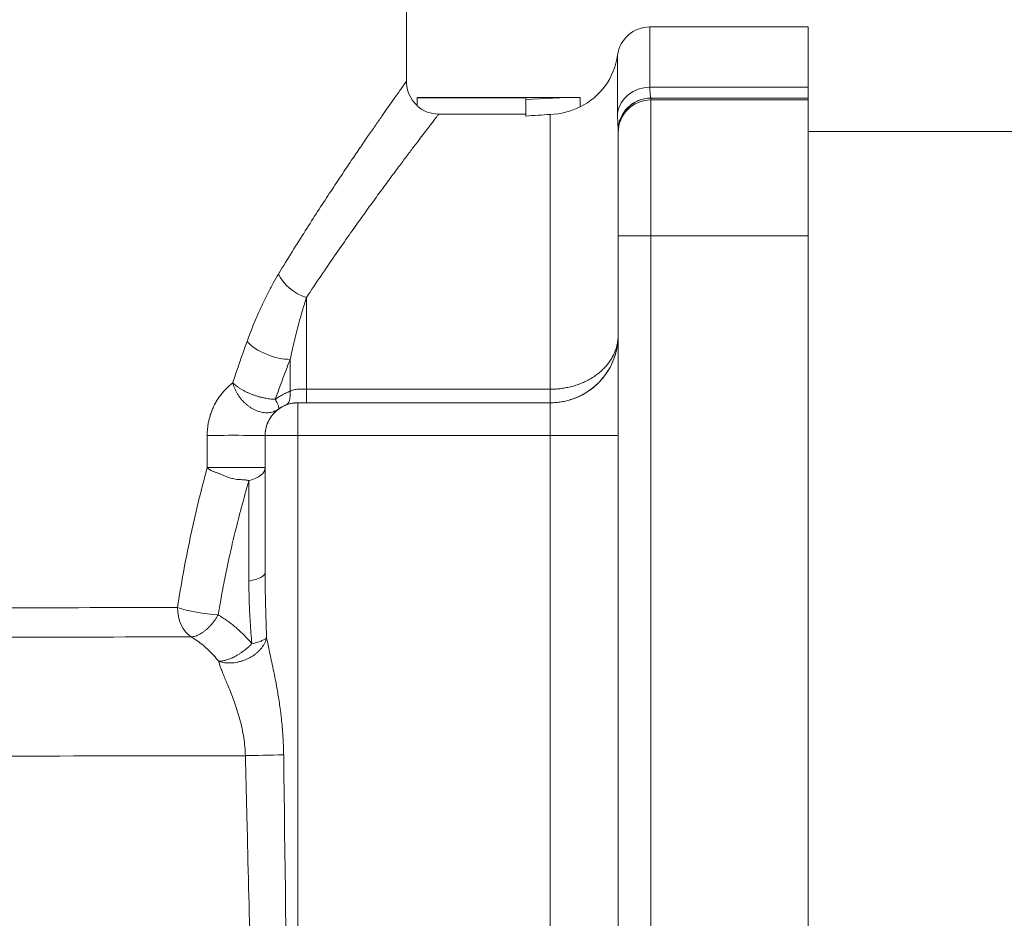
# Model space of a CAD drawing. Extents: x 1 to 669, y 0 to 417.
# Tile 45 of 256: x 94.52 to 96.24, y 274.62 to 276.2. Entities that reach past the tile are written whole.
import ezdxf

# ---------------------------------------------------------------- set-up
doc = ezdxf.new("R2010")
doc.units = 0
doc.header["$LTSCALE"] = 12
doc.header["$MEASUREMENT"] = 0
doc.layers.get('0').update_dxf_attribs({"linetype": 'CONTINUOUS'})
doc.layers.add('X', color=1, linetype='CONTINUOUS')

# ---------------------------------------------------------------- blocks, each defined once
blk = doc.blocks.new('GASTRAIN')
at = {"layer": 'X', "lineweight": 0}
for p, q in [((65.9199, 289.705), (65.9199, 289.8284)), ((66.3455, 289.7999), (66.3455, 289.6943)), ((66.3455, 289.7999), (66.6224, 289.7999)), ((66.6224, 289.6943), (66.6224, 289.7999)), ((66.2891, 289.7506), (66.2891, 289.649)), ((66.6224, 289.6943), (66.3455, 289.6943)), ((66.6224, 289.6943), (66.6224, 289.6752)), ((65.9389, 289.6759), (65.9389, 289.6765)), ((66.2212, 289.6765), (65.9389, 289.6765)), ((66.1288, 289.6759), (65.9389, 289.6759)), ((65.9389, 289.6759), (65.9389, 289.6615)), ((66.1288, 289.6759), (66.1288, 289.6725)), ((66.2237, 289.6765), (66.2237, 289.6601)), ((66.3471, 289.6752), (66.3471, 289.6754)), ((66.1288, 289.6725), (66.1288, 289.6439)), ((66.6224, 289.6752), (66.3471, 289.6752)), ((66.3471, 289.6722), (66.3471, 289.6752)), ((66.6224, 289.6722), (66.3471, 289.6722)), ((66.3471, 289.6722), (66.3471, 289.4344)), ((66.6224, 289.6752), (66.6224, 289.6722)), ((66.6224, 289.4344), (66.6224, 289.6722)), ((65.9765, 289.6474), (66.1288, 289.6474)), ((66.1715, 289.1665), (66.1715, 289.6467)), ((66.2901, 289.6183), (66.2901, 289.6185)), ((66.2901, 289.6153), (66.2901, 289.6183)), ((66.2901, 289.6153), (66.2901, 289.4345)), ((71.2204, 289.6172), (66.6224, 289.6172)), ((66.2901, 287.5361), (66.2901, 289.4345)), ((66.6224, 289.4344), (66.3471, 289.4344)), ((66.3471, 287.536), (66.3471, 289.4344)), ((66.6224, 289.4344), (66.6224, 287.536)), ((65.7454, 289.1665), (65.7454, 289.3267)), ((65.7169, 289.1631), (65.7169, 289.2187)), ((65.7454, 289.1665), (66.1715, 289.1665)), ((65.7454, 289.1429), (65.7454, 289.1665)), ((65.7301, 289.1429), (65.7301, 289.1426)), ((66.1715, 289.1426), (65.7301, 289.1426)), ((65.7301, 289.1426), (65.7301, 289.0855)), ((65.7454, 289.1429), (66.1715, 289.1429)), ((66.1715, 289.0855), (66.1715, 289.1426)), ((65.5718, 289.0295), (65.5718, 289.0859)), ((65.6731, 289.0857), (65.6731, 289.0858)), ((65.6731, 288.8464), (65.6731, 289.0857)), ((65.7301, 287.4947), (65.7301, 289.0855)), ((66.1715, 289.0855), (65.7301, 289.0855)), ((65.6447, 289.0065), (65.6447, 288.8312))]:
    blk.add_line(p, q, dxfattribs=at)
for centre, radius, start, end in [((66.3455, 289.7429), 0.057, 90, 172.2336), ((66.1715, 289.7667), 0.1187, 296.1039, 352.2336)]:
    blk.add_arc(centre, radius, start, end, dxfattribs=at)
at = {"layer": 'X', "lineweight": 0, "extrusion": (0, 0, -1)}
for centre, major_axis, ratio, start_param, end_param in [((65.9769, 289.705), (-0.057, 0), 0.999998, -0.840942, 0.000148), ((66.3455, 289.642), (-0.057, 0), 0.919425, 0.13555, 1.570796), ((66.2237, 288.49), (0.8399, 0.8399), 0.99791, -0.86653, -0.786444), ((66.3471, 289.6185), (-0.057, 0), 0.999238, 0.000001, 1.570796), ((66.3471, 289.6183), (-0.057, 0), 0.999998, 0, 1.570796), ((66.3471, 289.6153), (-0.057, 0), 0.999998, 0, 1.570796), ((65.7454, 289.3679), (-0.0483, 0.0302), 0.663044, -1.964484, -0.755639), ((65.6884, 289.25), (-0.0534, 0.0199), 0.451316, -2.292152, -0.689392), ((65.7301, 289.0857), (-0.057, 0), 0.999998, 0, 1.570796), ((66.1715, 289.0853), (0.1187, 0), 0.002092, -1.570796, 0), ((65.6162, 288.8464), (0.057, 0), 0.307755, 0, 1.047198), ((65.5624, 288.7849), (-0.0562, 0.0089), 0.17129, -2.128691, -0.742077), ((65.5624, 288.7849), (-0.0001, 0.057), 0.746099, -2.688099, -1.567654), ((64.3442, 288.5284), (-1.7418, 0), 0.002092, -2.408414, -1.843292), ((65.6808, 288.5274), (-0.0569, -0.0014), 0.009719, -2.018443, -0.732988), ((65.7294, 289.6059), (0.0423, -4.2114), 0.008534, 1.045756, 1.311933)]:
    blk.add_ellipse(centre, major_axis=major_axis, ratio=ratio, start_param=start_param, end_param=end_param, dxfattribs=at)
at = {"layer": 'X', "lineweight": 0}
for centre, major_axis, ratio, start_param, end_param in [((66.2237, 288.49), (-0.8399, 0.8399), 0.99791, -0.786444, -0.784352), ((66.1712, 289.745), (-0.1128, -0.0194), 0.855362, 1.427051, 1.902985), ((66.2235, 287.339), (0.0049, 2.309), 0.707105, 0.03486, 0.06105), ((66.3471, 289.4345), (-0.057, 0), 0.002092, 0, 1.570796), ((66.1715, 289.2613), (0.1187, 0), 0.999998, -1.570796, 0), ((65.6884, 289.1919), (0.0208, -0.053), 0.370712, 0.002093, 0.857479), ((65.7432, 289.1759), (-0.0315, 0.0007), 0.295687, 1.404569, 1.647877), ((65.737, 289.1429), (-0.0416, 0), 0.001664, 1.403606, 1.772238), ((65.6162, 289.0858), (0.057, 0), 0.002132, 0.000025, 2.463977), ((65.7301, 289.0857), (-0.057, 0), 0.002092, 0, 1.570796), ((65.6162, 289.0295), (0.057, 0), 0.002092, 0, 2.463977), ((65.6162, 289.0295), (0.057, 0), 0.465866, -1.047196, 0), ((64.3442, 288.7872), (1.5757, 0), 0.002092, -1.269758, -0.72861), ((64.3442, 288.7359), (1.6079, 0), 0.002092, -1.269758, -0.72861)]:
    blk.add_ellipse(centre, major_axis=major_axis, ratio=ratio, start_param=start_param, end_param=end_param, dxfattribs=at)
for points in [[(65.6965, 289.3679), (65.7046, 289.3814), (65.7206, 289.4074), (65.7435, 289.4438), (65.7651, 289.4776), (65.7854, 289.5088), (65.8044, 289.5374), (65.8219, 289.5635), (65.8379, 289.5871), (65.8525, 289.6084), (65.8656, 289.6273), (65.8772, 289.644), (65.8874, 289.6586), (65.8962, 289.6711), (65.9036, 289.6816), (65.9096, 289.6902), (65.9143, 289.6967), (65.9176, 289.7014), (65.9195, 289.7043), (65.9199, 289.7049), (65.9199, 289.705)], [(65.7454, 289.3267), (65.7539, 289.3397), (65.7707, 289.3648), (65.7946, 289.4), (65.8173, 289.4325), (65.8386, 289.4625), (65.8584, 289.49), (65.8767, 289.515), (65.8933, 289.5376), (65.9085, 289.5578), (65.922, 289.5759), (65.934, 289.5918), (65.9445, 289.6056), (65.9535, 289.6173), (65.9611, 289.6272), (65.9671, 289.6351), (65.9717, 289.6411), (65.9749, 289.6453), (65.9761, 289.6469), (65.9765, 289.6474)], [(66.2901, 289.6185), (66.2901, 289.6196), (66.29, 289.6222), (66.2897, 289.6273), (66.2894, 289.6334), (66.2891, 289.6406), (66.2891, 289.6461), (66.2891, 289.649)], [(66.2901, 289.2614), (66.2901, 289.2581), (66.2899, 289.2514), (66.2886, 289.2415), (66.2865, 289.2318), (66.2836, 289.2222), (66.2799, 289.213), (66.2755, 289.2041), (66.2704, 289.1956), (66.2645, 289.1876), (66.2581, 289.1802), (66.2511, 289.1733), (66.2435, 289.1671), (66.2355, 289.1615), (66.2271, 289.1566), (66.2184, 289.1524), (66.2093, 289.1489), (66.2, 289.1462), (66.1906, 289.1443), (66.181, 289.1431), (66.1747, 289.1429), (66.1715, 289.1429)], [(65.5718, 289.0859), (65.5718, 289.0882), (65.572, 289.0928), (65.5726, 289.0999), (65.5737, 289.107), (65.5752, 289.1143), (65.5772, 289.1215), (65.5798, 289.1287), (65.5829, 289.136), (65.5866, 289.1432), (65.591, 289.1505), (65.5961, 289.1576), (65.602, 289.1645), (65.6087, 289.1713), (65.6137, 289.1755), (65.6164, 289.1776)], [(66.1715, 289.1429), (66.1714, 289.1429), (66.1714, 289.143), (66.1714, 289.1438), (66.1714, 289.1451), (66.1715, 289.1468), (66.1715, 289.1491), (66.1715, 289.1518), (66.1715, 289.1549), (66.1715, 289.1584), (66.1715, 289.1623), (66.1715, 289.1651), (66.1715, 289.1665)], [(65.6963, 289.1318), (65.6965, 289.1319), (65.6968, 289.1324), (65.6969, 289.1336), (65.6968, 289.1352), (65.6962, 289.1372), (65.6954, 289.1396), (65.6942, 289.1423), (65.6927, 289.1455), (65.6915, 289.1477), (65.6909, 289.1489)], [(66.1715, 289.1429), (66.1715, 289.1428), (66.1715, 289.1428), (66.1715, 289.1427), (66.1715, 289.1426), (66.1715, 289.1426)], [(65.6963, 289.1318), (65.697, 289.1323), (65.6986, 289.1334), (65.7011, 289.135), (65.7037, 289.1364), (65.7064, 289.1378), (65.7083, 289.1386), (65.7093, 289.1389)], [(66.1715, 289.0855), (66.1715, 288.9757), (66.1715, 288.7561), (66.1715, 288.4267), (66.1714, 288.2073), (66.1714, 288.0975)], [(65.5199, 288.785), (65.523, 288.8052), (65.5298, 288.8459), (65.542, 288.9071), (65.5559, 288.9684), (65.5663, 289.0092), (65.5718, 289.0295)], [(65.6447, 289.0065), (65.6441, 289.0067), (65.6429, 289.0071), (65.6403, 289.0077), (65.637, 289.0081), (65.6331, 289.0084), (65.6287, 289.0086), (65.6239, 289.0089), (65.619, 289.0097), (65.6145, 289.0107), (65.6108, 289.0119), (65.6076, 289.0131), (65.6047, 289.0142), (65.6019, 289.0154), (65.5993, 289.0165), (65.5968, 289.0175), (65.5944, 289.0184), (65.592, 289.0193), (65.5897, 289.0201), (65.5876, 289.0208), (65.5857, 289.0215), (65.5838, 289.0222), (65.582, 289.0229), (65.5802, 289.0237), (65.5784, 289.0245), (65.5766, 289.0254), (65.5749, 289.0265), (65.5733, 289.0278), (65.5723, 289.0289), (65.5718, 289.0295)], [(65.6757, 288.7319), (65.6752, 288.7455), (65.6742, 288.7721), (65.6733, 288.8102), (65.6731, 288.8345), (65.6731, 288.8464)], [(65.6499, 288.7216), (65.6487, 288.7345), (65.6468, 288.7598), (65.6451, 288.7963), (65.6447, 288.8197), (65.6447, 288.8312)], [(65.5908, 288.772), (65.5899, 288.7703), (65.588, 288.7671), (65.5849, 288.7625), (65.5816, 288.758), (65.578, 288.7539), (65.5743, 288.75), (65.5705, 288.7464), (65.5667, 288.7433), (65.5627, 288.7405), (65.5588, 288.7382), (65.5549, 288.7363), (65.5511, 288.7349), (65.5474, 288.734), (65.545, 288.7337), (65.5439, 288.7336)], [(65.5919, 288.6909), (65.5891, 288.6944), (65.5835, 288.7011), (65.5744, 288.7104), (65.5648, 288.719), (65.5546, 288.7268), (65.5475, 288.7315), (65.5439, 288.7336)], [(65.6757, 288.7319), (65.6754, 288.7304), (65.6745, 288.7275), (65.6725, 288.723), (65.6701, 288.7187), (65.6671, 288.7145), (65.6637, 288.7105), (65.6598, 288.7067), (65.6555, 288.7032), (65.6509, 288.6999), (65.646, 288.6971), (65.6408, 288.6945), (65.6354, 288.6923), (65.6298, 288.6906), (65.6241, 288.6893), (65.6187, 288.6884), (65.6136, 288.688), (65.6088, 288.688), (65.6043, 288.6882), (65.6, 288.6888), (65.5959, 288.6897), (65.5932, 288.6904), (65.5919, 288.6909)], [(65.7054, 288.5275), (65.7053, 288.5388), (65.7044, 288.5605), (65.7017, 288.5914), (65.698, 288.619), (65.6941, 288.6427), (65.6902, 288.6633), (65.6864, 288.6814), (65.683, 288.6971), (65.68, 288.7106), (65.6776, 288.7222), (65.6763, 288.7289), (65.6757, 288.7319)]]:
    blk.add_open_spline(points, degree=3, dxfattribs=at)
for points, knots in [([(66.3471, 289.6754), (66.3471, 289.6756), (66.347, 289.6759), (66.3469, 289.6765), (66.3469, 289.6767), (66.3468, 289.6773), (66.3467, 289.6777), (66.3465, 289.679), (66.3463, 289.6799), (66.3461, 289.6821), (66.3459, 289.6833), (66.3458, 289.685), (66.3458, 289.6853), (66.3457, 289.6868), (66.3456, 289.6879), (66.3455, 289.6908), (66.3455, 289.6925), (66.3455, 289.6943)], [0, 0, 0, 0, 0.1666667, 0.1666667, 0.2264126, 0.2264126, 0.3333333, 0.3333333, 0.5, 0.5, 0.6666667, 0.6666667, 0.708188, 0.708188, 0.8333333, 0.8333333, 0.9999914, 0.9999914, 0.9999914, 0.9999914]), ([(65.9389, 289.6615), (65.9441, 289.657), (65.95, 289.6534), (65.9628, 289.6486), (65.9696, 289.6474), (65.9765, 289.6474)], [0, 0, 0, 0, 0.0521977, 0.0521977, 0.1043936, 0.1043936, 0.1043936, 0.1043936]), ([(65.6415, 289.2501), (65.6444, 289.2579), (65.6472, 289.2655), (65.6502, 289.273), (65.6531, 289.2804), (65.6561, 289.2876), (65.6591, 289.2946), (65.6622, 289.3017), (65.6652, 289.3084), (65.6683, 289.315), (65.6714, 289.3216), (65.6745, 289.3279), (65.6777, 289.334), (65.6808, 289.3401), (65.6839, 289.346), (65.6871, 289.3517), (65.6902, 289.3573), (65.6934, 289.3627), (65.6965, 289.3679)], [0, 0, 0, 0, 0.166667, 0.166667, 0.166667, 0.333333, 0.333333, 0.333333, 0.5, 0.5, 0.5, 0.666667, 0.666667, 0.666667, 0.833333, 0.833333, 0.833333, 1, 1, 1, 1]), ([(65.7169, 289.2187), (65.7191, 289.2291), (65.7213, 289.2392), (65.7236, 289.2489), (65.7259, 289.2586), (65.7283, 289.268), (65.7307, 289.277), (65.7331, 289.286), (65.7355, 289.2947), (65.7379, 289.303), (65.7404, 289.3112), (65.7429, 289.3192), (65.7454, 289.3267)], [0, 0, 0, 0, 0.25, 0.25, 0.25, 0.5, 0.5, 0.5, 0.75, 0.75, 0.75, 1, 1, 1, 1]), ([(65.6164, 289.1776), (65.6191, 289.1858), (65.6219, 289.194), (65.6247, 289.202), (65.6274, 289.2101), (65.6302, 289.2182), (65.633, 289.2262), (65.6358, 289.2342), (65.6387, 289.2421), (65.6415, 289.2501)], [0, 0, 0, 0, 0.3333333, 0.3333333, 0.3333333, 0.6666666, 0.6666666, 0.6666666, 0.9999999, 0.9999999, 0.9999999, 0.9999999]), ([(66.1715, 289.1665), (66.1747, 289.1665), (66.1811, 289.1667), (66.1907, 289.1677), (66.2001, 289.1692), (66.2094, 289.1713), (66.2185, 289.1741), (66.2272, 289.1774), (66.2356, 289.1813), (66.2436, 289.1858), (66.2512, 289.1907), (66.2582, 289.1962), (66.2646, 289.2022), (66.2704, 289.2085), (66.2755, 289.2153), (66.28, 289.2224), (66.2836, 289.2298), (66.2865, 289.2375), (66.2886, 289.2453), (66.2899, 289.2533), (66.2901, 289.2587), (66.2901, 289.2614)], [0.0000138, 0.0000138, 0.0000138, 0.0000138, 0.0526316, 0.1052632, 0.1578947, 0.2105263, 0.2631579, 0.3157895, 0.3684211, 0.4210526, 0.4736842, 0.5263158, 0.5789474, 0.6315789, 0.6842105, 0.7368421, 0.7894737, 0.8421053, 0.8947368, 0.9473684, 1, 1, 1, 1]), ([(65.6909, 289.1489), (65.6937, 289.1568), (65.6965, 289.1646), (65.7022, 289.1802), (65.7051, 289.1879), (65.711, 289.2034), (65.7139, 289.2111), (65.7169, 289.2187)], [0, 0, 0, 0, 0.333333, 0.333333, 0.666667, 0.666667, 1, 1, 1, 1]), ([(65.6963, 289.1318), (65.6951, 289.1309), (65.694, 289.1302), (65.6915, 289.1288), (65.6903, 289.1283), (65.6876, 289.1272), (65.6863, 289.1268), (65.6835, 289.1261), (65.6821, 289.1258), (65.6791, 289.1255), (65.6776, 289.1254), (65.6746, 289.1254), (65.6731, 289.1255), (65.67, 289.1258), (65.6684, 289.126), (65.6653, 289.1267), (65.6637, 289.1271), (65.6605, 289.1281), (65.659, 289.1287), (65.6558, 289.13), (65.6543, 289.1307), (65.6512, 289.1323), (65.6496, 289.1332), (65.6466, 289.1351), (65.6452, 289.1361), (65.6423, 289.1383), (65.6408, 289.1395), (65.6381, 289.1419), (65.6367, 289.1432), (65.6341, 289.1458), (65.6328, 289.1472), (65.6304, 289.1501), (65.6293, 289.1515), (65.6271, 289.1546), (65.626, 289.1561), (65.624, 289.1593), (65.6231, 289.1609), (65.6214, 289.1642), (65.6206, 289.1658), (65.6192, 289.1692), (65.6185, 289.1709), (65.6174, 289.1742), (65.6169, 289.1759), (65.6164, 289.1776)], [0, 0, 0, 0, 0.047619, 0.047619, 0.095238, 0.095238, 0.142857, 0.142857, 0.190476, 0.190476, 0.238095, 0.238095, 0.285714, 0.285714, 0.333333, 0.333333, 0.380952, 0.380952, 0.428571, 0.428571, 0.47619, 0.47619, 0.52381, 0.52381, 0.571429, 0.571429, 0.619048, 0.619048, 0.666667, 0.666667, 0.714286, 0.714286, 0.761905, 0.761905, 0.809524, 0.809524, 0.857143, 0.857143, 0.904762, 0.904762, 0.952381, 0.952381, 1, 1, 1, 1]), ([(65.6909, 289.1489), (65.6893, 289.149), (65.6877, 289.149), (65.6843, 289.1493), (65.6825, 289.1494), (65.679, 289.1499), (65.6772, 289.1501), (65.6737, 289.1507), (65.6718, 289.1511), (65.6682, 289.1519), (65.6664, 289.1523), (65.6628, 289.1532), (65.6611, 289.1538), (65.6575, 289.1548), (65.6558, 289.1554), (65.6523, 289.1566), (65.6506, 289.1573), (65.6473, 289.1586), (65.6457, 289.1593), (65.6424, 289.1607), (65.6408, 289.1614), (65.6376, 289.163), (65.636, 289.1638), (65.633, 289.1655), (65.6315, 289.1664), (65.6286, 289.1682), (65.6273, 289.1691), (65.6247, 289.1709), (65.6235, 289.1718), (65.6212, 289.1735), (65.6201, 289.1744), (65.6182, 289.1761), (65.6173, 289.1769), (65.6164, 289.1776)], [0, 0, 0, 0, 0.0625, 0.0625, 0.125, 0.125, 0.1875, 0.1875, 0.25, 0.25, 0.3125, 0.3125, 0.375, 0.375, 0.4375, 0.4375, 0.5, 0.5, 0.5625, 0.5625, 0.625, 0.625, 0.6875, 0.6875, 0.75, 0.75, 0.8125, 0.8125, 0.875, 0.875, 0.9375, 0.9375, 1, 1, 1, 1]), ([(65.6909, 289.1489), (65.6928, 289.1503), (65.6968, 289.153), (65.7032, 289.1568), (65.7099, 289.1602), (65.7145, 289.1621), (65.7169, 289.1631)], [0, 0, 0, 0, 0.25, 0.5, 0.75, 0.9999386, 0.9999386, 0.9999386, 0.9999386]), ([(65.7169, 289.1631), (65.7175, 289.1633), (65.7181, 289.1636), (65.7194, 289.1641), (65.7201, 289.1644), (65.7222, 289.1651), (65.7236, 289.1655), (65.7263, 289.1661), (65.7277, 289.1664), (65.7292, 289.1666), (65.7293, 289.1666), (65.7307, 289.1668), (65.7321, 289.1669), (65.7349, 289.1669), (65.7363, 289.1669), (65.7377, 289.1668)], [0, 0, 0, 0, 0.0946258, 0.0946258, 0.2, 0.2, 0.4, 0.4, 0.6, 0.6, 0.6125805, 0.6125805, 0.8, 0.8, 0.9999541, 0.9999541, 0.9999541, 0.9999541]), ([(65.7093, 289.1389), (65.7106, 289.1394), (65.7119, 289.1399), (65.7133, 289.1403), (65.7146, 289.1408), (65.716, 289.1411), (65.7174, 289.1414), (65.7188, 289.1418), (65.7202, 289.142), (65.7216, 289.1422), (65.723, 289.1424), (65.7244, 289.1426), (65.7259, 289.1427), (65.7273, 289.1428), (65.7287, 289.1429), (65.7301, 289.1429)], [0.0000176, 0.0000176, 0.0000176, 0.0000176, 0.2, 0.2, 0.2, 0.4, 0.4, 0.4, 0.6, 0.6, 0.6, 0.8, 0.8, 0.8, 0.9998936, 0.9998936, 0.9998936, 0.9998936]), ([(65.6731, 289.0858), (65.6731, 289.0867), (65.6732, 289.0876), (65.6733, 289.0893), (65.6733, 289.0902), (65.6734, 289.0917), (65.6735, 289.0923), (65.6736, 289.0932), (65.6737, 289.0935), (65.6738, 289.0948), (65.674, 289.0957), (65.6744, 289.0976), (65.6746, 289.0986), (65.6751, 289.1006), (65.6754, 289.1016), (65.676, 289.1037), (65.6764, 289.1049), (65.6773, 289.1071), (65.6777, 289.1082), (65.6786, 289.1103), (65.6791, 289.1112), (65.6797, 289.1123), (65.6798, 289.1125), (65.6804, 289.1138), (65.6811, 289.1149), (65.6825, 289.1171), (65.6832, 289.1182), (65.6843, 289.1198), (65.6847, 289.1203), (65.6855, 289.1214), (65.686, 289.122), (65.6874, 289.1236), (65.6884, 289.1247), (65.6902, 289.1266), (65.6911, 289.1274), (65.6922, 289.1284), (65.6924, 289.1286), (65.6938, 289.1298), (65.695, 289.1308), (65.6963, 289.1318)], [0.0001611, 0.0001611, 0.0001611, 0.0001611, 0.0666667, 0.0666667, 0.1333333, 0.1333333, 0.1763008, 0.1763008, 0.2, 0.2, 0.2666667, 0.2666667, 0.3333333, 0.3333333, 0.3962055, 0.3962055, 0.4666667, 0.4666667, 0.5333333, 0.5333333, 0.5894969, 0.5894969, 0.6, 0.6, 0.6666667, 0.6666667, 0.7333333, 0.7333333, 0.7633216, 0.7633216, 0.8, 0.8, 0.8666667, 0.8666667, 0.9205994, 0.9205994, 0.9333333, 0.9333333, 1, 1, 1, 1]), ([(65.5908, 288.772), (65.5923, 288.7806), (65.5938, 288.7893), (65.5973, 288.8087), (65.5993, 288.8194), (65.6044, 288.8452), (65.6076, 288.8603), (65.612, 288.8799), (65.613, 288.8843), (65.6185, 288.9083), (65.6233, 288.9279), (65.6294, 288.9512), (65.6303, 288.9548), (65.6356, 288.9745), (65.64, 288.9905), (65.6447, 289.0065)], [0.0000017, 0.0000017, 0.0000017, 0.0000017, 0.1121541, 0.1121541, 0.25, 0.25, 0.4436587, 0.4436587, 0.5, 0.5, 0.75, 0.75, 0.7965126, 0.7965126, 1, 1, 1, 1]), ([(65.6499, 288.7216), (65.6477, 288.7242), (65.6456, 288.7267), (65.6411, 288.7316), (65.6389, 288.734), (65.6343, 288.7387), (65.6319, 288.741), (65.6273, 288.7453), (65.625, 288.7474), (65.6226, 288.7495), (65.6224, 288.7496), (65.6198, 288.7519), (65.6173, 288.7539), (65.6122, 288.7579), (65.6096, 288.7598), (65.6044, 288.7635), (65.6017, 288.7653), (65.5963, 288.7687), (65.5936, 288.7704), (65.5908, 288.772)], [0, 0, 0, 0, 0.125, 0.125, 0.25, 0.25, 0.375, 0.375, 0.491656, 0.491656, 0.5, 0.5, 0.625, 0.625, 0.75, 0.75, 0.875, 0.875, 1, 1, 1, 1]), ([(65.6757, 288.7319), (65.6752, 288.7314), (65.6746, 288.731), (65.6733, 288.73), (65.6725, 288.7295), (65.6709, 288.7286), (65.67, 288.7282), (65.6681, 288.7272), (65.667, 288.7268), (65.6648, 288.7259), (65.6636, 288.7255), (65.6612, 288.7246), (65.6599, 288.7242), (65.6572, 288.7234), (65.6558, 288.723), (65.6529, 288.7223), (65.6514, 288.7219), (65.6499, 288.7216)], [0, 0, 0, 0, 0.125, 0.125, 0.25, 0.25, 0.375, 0.375, 0.5, 0.5, 0.625, 0.625, 0.75, 0.75, 0.875, 0.875, 1, 1, 1, 1]), ([(65.6499, 288.7216), (65.6486, 288.7203), (65.6473, 288.719), (65.646, 288.7177), (65.6446, 288.7164), (65.6432, 288.7152), (65.6418, 288.714), (65.6403, 288.7128), (65.6389, 288.7116), (65.6374, 288.7105), (65.6362, 288.7095), (65.6349, 288.7086), (65.6337, 288.7077), (65.6334, 288.7075), (65.6332, 288.7073), (65.633, 288.7072), (65.6315, 288.7062), (65.6301, 288.7052), (65.6286, 288.7042), (65.6272, 288.7033), (65.6257, 288.7024), (65.6243, 288.7016), (65.6229, 288.7008), (65.6216, 288.7001), (65.6203, 288.6994), (65.6189, 288.6987), (65.6177, 288.698), (65.6164, 288.6975), (65.6152, 288.6969), (65.614, 288.6963), (65.6128, 288.6959), (65.6117, 288.6954), (65.6105, 288.6949), (65.6094, 288.6945), (65.6083, 288.6941), (65.6072, 288.6937), (65.6061, 288.6934), (65.605, 288.6931), (65.6039, 288.6928), (65.6028, 288.6925), (65.6018, 288.6922), (65.6007, 288.692), (65.5997, 288.6918), (65.5987, 288.6916), (65.5977, 288.6915), (65.5968, 288.6913), (65.5959, 288.6912), (65.595, 288.6911), (65.5942, 288.691), (65.5934, 288.691), (65.5926, 288.6909), (65.5919, 288.6909)], [0, 0, 0, 0, 0.0625, 0.0625, 0.0625, 0.125, 0.125, 0.125, 0.1875, 0.1875, 0.1875, 0.240476, 0.240476, 0.240476, 0.25, 0.25, 0.25, 0.3125, 0.3125, 0.3125, 0.375, 0.375, 0.375, 0.4375, 0.4375, 0.4375, 0.5, 0.5, 0.5, 0.5625, 0.5625, 0.5625, 0.625, 0.625, 0.625, 0.6875, 0.6875, 0.6875, 0.75, 0.75, 0.75, 0.8125, 0.8125, 0.8125, 0.875, 0.875, 0.875, 0.9375, 0.9375, 0.9375, 1, 1, 1, 1]), ([(65.6385, 288.526), (65.6384, 288.531), (65.6378, 288.5413), (65.6359, 288.5573), (65.6329, 288.5734), (65.629, 288.5893), (65.6245, 288.6046), (65.6196, 288.619), (65.6146, 288.6321), (65.61, 288.6438), (65.6057, 288.6542), (65.6018, 288.6634), (65.5985, 288.6716), (65.5958, 288.6788), (65.5935, 288.6852), (65.5923, 288.6891), (65.5919, 288.6909)], [0.0000334, 0.0000334, 0.0000334, 0.0000334, 0.0714286, 0.1428571, 0.2142857, 0.2857143, 0.3571429, 0.4285714, 0.5, 0.5714286, 0.6428571, 0.7142857, 0.7857143, 0.8571429, 0.9285714, 1, 1, 1, 1]), ([(65.6663, 287.4931), (65.6632, 287.5966), (65.6601, 287.7032), (65.657, 287.8149), (65.657, 287.8167), (65.6542, 287.9161), (65.6515, 288.0163), (65.6484, 288.1336), (65.648, 288.1485), (65.6456, 288.241), (65.6436, 288.3198), (65.6406, 288.4416), (65.6395, 288.4836), (65.6385, 288.526)], [0, 0, 0, 0, 0.3279089, 0.3279089, 0.3333333, 0.3333333, 0.6244777, 0.6244777, 0.6666667, 0.6666667, 0.8859065, 0.8859065, 1, 1, 1, 1])]:
    blk.add_open_spline(points, degree=3, knots=knots, dxfattribs=at)

msp = doc.modelspace()

# ---------------------------------------------------------------- block references
msp.add_blockref('GASTRAIN', (29.27234, -13.61686))

doc.saveas('drawing.dxf')
